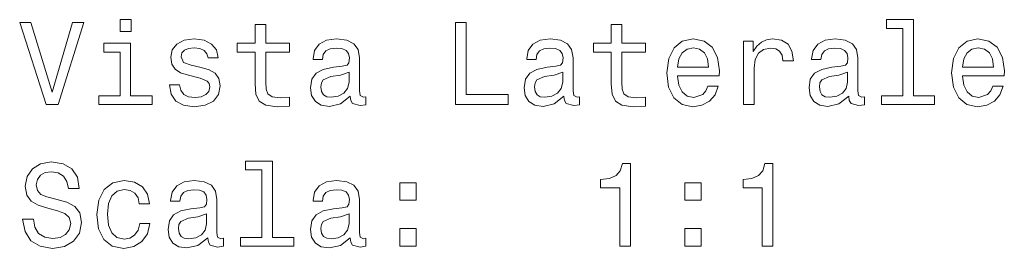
# Model space of a CAD drawing. Extents: x 414 to 1633, y 43 to 1703.
# Tile 4 of 5: x 1345 to 1465, y 827 to 855. Entities that reach past the tile are written whole.
import ezdxf

# ---------------------------------------------------------------- set-up
doc = ezdxf.new("R2010")
doc.units = 0

msp = doc.modelspace()

# ---------------------------------------------------------------- linework, layer by layer
at = {"color": 7, "lineweight": 13}
for points in [[(1351.49, 854.53), (1348.99, 846.01), (1346.41, 854.53), (1345.04, 854.53), (1348.27, 844.51), (1349.71, 844.51), (1352.86, 854.53)], [(1358.6, 854.86), (1357.26, 854.86), (1357.26, 853.42), (1358.6, 853.42)], [(1373.73, 850.91), (1373.73, 847.04), (1373.81, 845.78), (1374.22, 844.92), (1375.02, 844.41), (1376.39, 844.24), (1377.89, 844.31), (1377.89, 845.41), (1376.8, 845.32), (1375.8, 845.44), (1375.27, 845.8), (1375.04, 846.4), (1375, 847.25), (1375, 850.91), (1377.89, 850.91), (1377.89, 851.99), (1375, 851.99), (1375, 854.25), (1373.73, 854.25), (1373.73, 851.99), (1371.54, 851.99), (1371.54, 850.91)], [(1398.11, 844.51), (1404.53, 844.51), (1404.53, 845.72), (1399.43, 845.72), (1399.43, 854.51), (1398.11, 854.51)], [(1417.1, 850.91), (1417.1, 847.04), (1417.19, 845.78), (1417.59, 844.92), (1418.4, 844.41), (1419.76, 844.24), (1421.26, 844.31), (1421.26, 845.41), (1420.17, 845.32), (1419.17, 845.44), (1418.64, 845.8), (1418.41, 846.4), (1418.37, 847.25), (1418.37, 850.91), (1421.26, 850.91), (1421.26, 851.99), (1418.37, 851.99), (1418.37, 854.25), (1417.1, 854.25), (1417.1, 851.99), (1414.91, 851.99), (1414.91, 850.91)], [(1452.62, 853.79), (1452.62, 845.58), (1450.01, 845.58), (1450.01, 844.51), (1456.48, 844.51), (1456.48, 845.58), (1453.89, 845.58), (1453.89, 854.86), (1450.63, 854.86), (1450.63, 853.79)], [(1358.55, 845.58), (1358.55, 851.99), (1355.3, 851.99), (1355.3, 850.91), (1357.29, 850.91), (1357.29, 845.58), (1354.69, 845.58), (1354.69, 844.51), (1361.18, 844.51), (1361.18, 845.58)], [(1367.14, 849.02), (1365.92, 849.31), (1365.01, 849.64), (1364.71, 850.32), (1364.79, 850.8), (1365.1, 851.14), (1365.59, 851.36), (1366.29, 851.44), (1366.97, 851.36), (1367.5, 851.1), (1367.85, 850.71), (1367.99, 850.19), (1369.23, 850.19), (1369.23, 850.22), (1369.02, 851.16), (1368.42, 851.89), (1367.5, 852.35), (1366.29, 852.53), (1365.07, 852.35), (1364.17, 851.88), (1363.61, 851.17), (1363.44, 850.28), (1363.57, 849.41), (1363.97, 848.81), (1364.64, 848.38), (1365.6, 848.07), (1367.01, 847.73), (1367.88, 847.37), (1368.11, 847.08), (1368.19, 846.65), (1368.06, 846.11), (1367.72, 845.71), (1367.16, 845.45), (1366.41, 845.36), (1365.62, 845.45), (1365.04, 845.75), (1364.65, 846.24), (1364.49, 846.92), (1363.27, 846.92), (1363.47, 845.77), (1364.06, 844.93), (1365, 844.43), (1366.29, 844.24), (1367.65, 844.43), (1368.64, 844.93), (1369.25, 845.74), (1369.46, 846.79), (1369.3, 847.7), (1368.86, 848.32), (1368.12, 848.72)], [(1385.3, 845.52), (1385.3, 845.48), (1385.37, 844.99), (1385.59, 844.64), (1386.49, 844.37), (1387.2, 844.48), (1387.2, 845.46), (1386.9, 845.42), (1386.49, 845.61), (1386.42, 846.18), (1386.42, 850.19), (1386.25, 851.21), (1385.74, 851.93), (1384.87, 852.37), (1383.63, 852.53), (1382.42, 852.35), (1381.52, 851.86), (1380.96, 851.1), (1380.77, 850.09), (1380.77, 850), (1381.91, 850), (1382.01, 850.61), (1382.33, 851.04), (1382.85, 851.3), (1383.58, 851.4), (1384.29, 851.33), (1384.79, 851.11), (1385.1, 850.74), (1385.2, 850.22), (1385.14, 849.61), (1384.91, 849.31), (1384.33, 849.17), (1383.25, 849.05), (1382.01, 848.79), (1381.13, 848.33), (1380.62, 847.61), (1380.46, 846.55), (1380.6, 845.59), (1381.05, 844.89), (1381.77, 844.44), (1382.76, 844.28), (1384.1, 844.59)], [(1411.32, 845.52), (1411.32, 845.48), (1411.39, 844.99), (1411.61, 844.64), (1412.52, 844.37), (1413.22, 844.48), (1413.22, 845.46), (1412.92, 845.42), (1412.52, 845.61), (1412.45, 846.18), (1412.45, 850.19), (1412.27, 851.21), (1411.77, 851.93), (1410.89, 852.37), (1409.65, 852.53), (1408.44, 852.35), (1407.55, 851.86), (1406.98, 851.1), (1406.8, 850.09), (1406.8, 850), (1407.93, 850), (1408.04, 850.61), (1408.35, 851.04), (1408.87, 851.3), (1409.61, 851.4), (1410.31, 851.33), (1410.82, 851.11), (1411.12, 850.74), (1411.22, 850.22), (1411.16, 849.61), (1410.93, 849.31), (1410.36, 849.17), (1409.28, 849.05), (1408.04, 848.79), (1407.16, 848.33), (1406.64, 847.61), (1406.48, 846.55), (1406.62, 845.59), (1407.07, 844.89), (1407.79, 844.44), (1408.79, 844.28), (1410.13, 844.59)], [(1425.18, 848.02), (1430.25, 848.02), (1430.27, 848.61), (1430.04, 850.26), (1429.4, 851.5), (1428.4, 852.25), (1427.06, 852.53), (1425.74, 852.24), (1424.74, 851.43), (1424.09, 850.12), (1423.86, 848.39), (1424.07, 846.62), (1424.72, 845.32), (1425.72, 844.51), (1427.01, 844.24), (1428.14, 844.43), (1429.06, 844.92), (1429.74, 845.7), (1430.13, 846.73), (1428.87, 846.73), (1428.61, 846.16), (1428.24, 845.72), (1427.17, 845.38), (1426.35, 845.54), (1425.73, 846.04), (1425.33, 846.86), (1425.18, 847.97)], [(1433.22, 844.51), (1434.49, 844.51), (1434.49, 848.94), (1434.62, 850), (1435.01, 850.77), (1435.64, 851.23), (1436.49, 851.39), (1437.13, 851.29), (1437.6, 851), (1437.89, 850.51), (1437.99, 849.84), (1439.28, 849.84), (1439.1, 851.01), (1438.63, 851.85), (1437.83, 852.35), (1436.75, 852.53), (1436.02, 852.41), (1435.38, 852.12), (1434.82, 851.63), (1434.38, 850.97), (1434.38, 852.25), (1433.22, 852.25)], [(1446.02, 845.52), (1446.02, 845.48), (1446.09, 844.99), (1446.31, 844.64), (1447.21, 844.37), (1447.92, 844.48), (1447.92, 845.46), (1447.62, 845.42), (1447.21, 845.61), (1447.14, 846.18), (1447.14, 850.19), (1446.97, 851.21), (1446.47, 851.93), (1445.59, 852.37), (1444.35, 852.53), (1443.14, 852.35), (1442.24, 851.86), (1441.68, 851.1), (1441.49, 850.09), (1441.49, 850), (1442.63, 850), (1442.73, 850.61), (1443.05, 851.04), (1443.57, 851.3), (1444.3, 851.4), (1445.01, 851.33), (1445.51, 851.11), (1445.82, 850.74), (1445.92, 850.22), (1445.86, 849.61), (1445.63, 849.31), (1445.05, 849.17), (1443.97, 849.05), (1442.73, 848.79), (1441.85, 848.33), (1441.34, 847.61), (1441.18, 846.55), (1441.32, 845.59), (1441.77, 844.89), (1442.49, 844.44), (1443.48, 844.28), (1444.82, 844.59)], [(1459.88, 848.02), (1464.95, 848.02), (1464.97, 848.61), (1464.74, 850.26), (1464.1, 851.5), (1463.09, 852.25), (1461.75, 852.53), (1460.44, 852.24), (1459.43, 851.43), (1458.79, 850.12), (1458.55, 848.39), (1458.77, 846.62), (1459.42, 845.32), (1460.41, 844.51), (1461.71, 844.24), (1462.83, 844.43), (1463.76, 844.92), (1464.43, 845.7), (1464.82, 846.73), (1463.57, 846.73), (1463.31, 846.16), (1462.93, 845.72), (1461.87, 845.38), (1461.05, 845.54), (1460.43, 846.04), (1460.02, 846.86), (1459.88, 847.97)], [(1425.18, 849.08), (1425.34, 850.08), (1425.73, 850.81), (1426.32, 851.26), (1427.1, 851.42), (1427.86, 851.26), (1428.45, 850.81), (1428.81, 850.08), (1428.94, 849.08)], [(1459.88, 849.08), (1460.04, 850.08), (1460.43, 850.81), (1461.02, 851.26), (1461.8, 851.42), (1462.56, 851.26), (1463.15, 850.81), (1463.51, 850.08), (1463.64, 849.08)], [(1385.15, 847.22), (1384.98, 846.47), (1384.52, 845.9), (1383.83, 845.52), (1382.98, 845.39), (1382.43, 845.46), (1382.04, 845.7), (1381.8, 846.1), (1381.72, 846.66), (1381.78, 847.16), (1382.01, 847.53), (1382.93, 847.93), (1384.1, 848.1), (1385.15, 848.45)], [(1411.18, 847.22), (1411, 846.47), (1410.54, 845.9), (1409.85, 845.52), (1409, 845.39), (1408.45, 845.46), (1408.06, 845.7), (1407.82, 846.1), (1407.75, 846.66), (1407.81, 847.16), (1408.04, 847.53), (1408.96, 847.93), (1410.13, 848.1), (1411.18, 848.45)], [(1445.87, 847.22), (1445.7, 846.47), (1445.24, 845.9), (1444.55, 845.52), (1443.7, 845.39), (1443.15, 845.46), (1442.76, 845.7), (1442.52, 846.1), (1442.45, 846.66), (1442.5, 847.16), (1442.73, 847.53), (1443.66, 847.93), (1444.82, 848.1), (1445.87, 848.45)], [(1346.71, 830.54), (1345.4, 830.54), (1345.69, 829.01), (1346.41, 827.89), (1347.52, 827.21), (1349.02, 826.96), (1350.5, 827.19), (1351.61, 827.83), (1352.32, 828.82), (1352.57, 830.13), (1352.36, 831.31), (1351.75, 832.08), (1350.77, 832.58), (1349.46, 832.96), (1348.34, 833.23), (1347.6, 833.55), (1347.19, 834.01), (1347.06, 834.73), (1347.19, 835.38), (1347.56, 835.87), (1348.14, 836.2), (1348.93, 836.31), (1349.74, 836.17), (1350.37, 835.78), (1350.79, 835.13), (1350.99, 834.25), (1352.3, 834.25), (1352.3, 834.28), (1352.07, 835.64), (1351.39, 836.65), (1350.33, 837.28), (1348.89, 837.5), (1347.59, 837.28), (1346.58, 836.67), (1345.93, 835.74), (1345.7, 834.53), (1345.89, 833.45), (1346.44, 832.71), (1347.3, 832.22), (1348.48, 831.85), (1349.65, 831.52), (1350.53, 831.2), (1351.06, 830.74), (1351.25, 829.99), (1351.08, 829.23), (1350.63, 828.65), (1349.95, 828.29), (1349.07, 828.17), (1348.09, 828.33), (1347.34, 828.79), (1346.87, 829.54)], [(1374.55, 836.52), (1374.55, 828.3), (1371.94, 828.3), (1371.94, 827.24), (1378.41, 827.24), (1378.41, 828.3), (1375.82, 828.3), (1375.82, 837.58), (1372.56, 837.58), (1372.56, 836.52)], [(1418.12, 827.24), (1419.43, 827.24), (1419.43, 837.31), (1418.45, 837.31), (1418.19, 836.43), (1417.68, 835.84), (1416.88, 835.49), (1415.79, 835.38), (1415.79, 834.36), (1418.12, 834.36)], [(1435.47, 827.24), (1436.78, 827.24), (1436.78, 837.31), (1435.8, 837.31), (1435.54, 836.43), (1435.02, 835.84), (1434.23, 835.49), (1433.14, 835.38), (1433.14, 834.36), (1435.47, 834.36)], [(1359.61, 832.41), (1360.86, 832.41), (1360.6, 833.56), (1359.98, 834.47), (1359.02, 835.03), (1357.76, 835.25), (1356.38, 834.96), (1355.33, 834.15), (1354.66, 832.84), (1354.43, 831.08), (1354.65, 829.34), (1355.3, 828.04), (1356.32, 827.24), (1357.72, 826.96), (1358.96, 827.18), (1359.92, 827.78), (1360.59, 828.74), (1360.87, 830), (1359.66, 830), (1359.45, 829.2), (1359.04, 828.59), (1358.47, 828.22), (1357.76, 828.1), (1356.88, 828.29), (1356.25, 828.87), (1355.86, 829.8), (1355.73, 831.13), (1355.86, 832.42), (1356.26, 833.36), (1356.91, 833.94), (1357.76, 834.14), (1358.51, 834.01), (1359.07, 833.68), (1359.45, 833.13)], [(1367.95, 828.25), (1367.95, 828.2), (1368.02, 827.71), (1368.24, 827.37), (1369.15, 827.09), (1369.85, 827.21), (1369.85, 828.19), (1369.55, 828.14), (1369.15, 828.33), (1369.07, 828.91), (1369.07, 832.91), (1368.9, 833.94), (1368.4, 834.66), (1367.52, 835.09), (1366.28, 835.25), (1365.07, 835.08), (1364.17, 834.59), (1363.61, 833.82), (1363.42, 832.81), (1363.42, 832.73), (1364.56, 832.73), (1364.66, 833.33), (1364.98, 833.76), (1365.5, 834.02), (1366.23, 834.12), (1366.94, 834.05), (1367.45, 833.84), (1367.75, 833.46), (1367.85, 832.94), (1367.79, 832.34), (1367.56, 832.04), (1366.98, 831.89), (1365.9, 831.78), (1364.66, 831.52), (1363.79, 831.06), (1363.27, 830.33), (1363.11, 829.27), (1363.25, 828.32), (1363.7, 827.61), (1364.42, 827.16), (1365.41, 827.01), (1366.75, 827.31)], [(1385.3, 828.25), (1385.3, 828.2), (1385.37, 827.71), (1385.59, 827.37), (1386.49, 827.09), (1387.2, 827.21), (1387.2, 828.19), (1386.9, 828.14), (1386.49, 828.33), (1386.42, 828.91), (1386.42, 832.91), (1386.25, 833.94), (1385.74, 834.66), (1384.87, 835.09), (1383.63, 835.25), (1382.42, 835.08), (1381.52, 834.59), (1380.96, 833.82), (1380.77, 832.81), (1380.77, 832.73), (1381.91, 832.73), (1382.01, 833.33), (1382.33, 833.76), (1382.85, 834.02), (1383.58, 834.12), (1384.29, 834.05), (1384.79, 833.84), (1385.1, 833.46), (1385.2, 832.94), (1385.14, 832.34), (1384.91, 832.04), (1384.33, 831.89), (1383.25, 831.78), (1382.01, 831.52), (1381.13, 831.06), (1380.62, 830.33), (1380.46, 829.27), (1380.6, 828.32), (1381.05, 827.61), (1381.77, 827.16), (1382.76, 827.01), (1384.1, 827.31)], [(1391.36, 832.83), (1393.35, 832.83), (1393.35, 834.97), (1391.36, 834.97)], [(1426.06, 832.83), (1428.05, 832.83), (1428.05, 834.97), (1426.06, 834.97)], [(1367.81, 829.95), (1367.63, 829.2), (1367.17, 828.62), (1366.48, 828.25), (1365.63, 828.12), (1365.08, 828.19), (1364.69, 828.42), (1364.45, 828.82), (1364.38, 829.38), (1364.43, 829.89), (1364.66, 830.25), (1365.59, 830.65), (1366.75, 830.82), (1367.81, 831.17)], [(1385.15, 829.95), (1384.98, 829.2), (1384.52, 828.62), (1383.83, 828.25), (1382.98, 828.12), (1382.43, 828.19), (1382.04, 828.42), (1381.8, 828.82), (1381.72, 829.38), (1381.78, 829.89), (1382.01, 830.25), (1382.93, 830.65), (1384.1, 830.82), (1385.15, 831.17)], [(1391.36, 827.24), (1393.35, 827.24), (1393.35, 829.38), (1391.36, 829.38)], [(1426.06, 827.24), (1428.05, 827.24), (1428.05, 829.38), (1426.06, 829.38)]]:
    msp.add_lwpolyline(points, close=True, dxfattribs=at)

doc.saveas('drawing.dxf')
